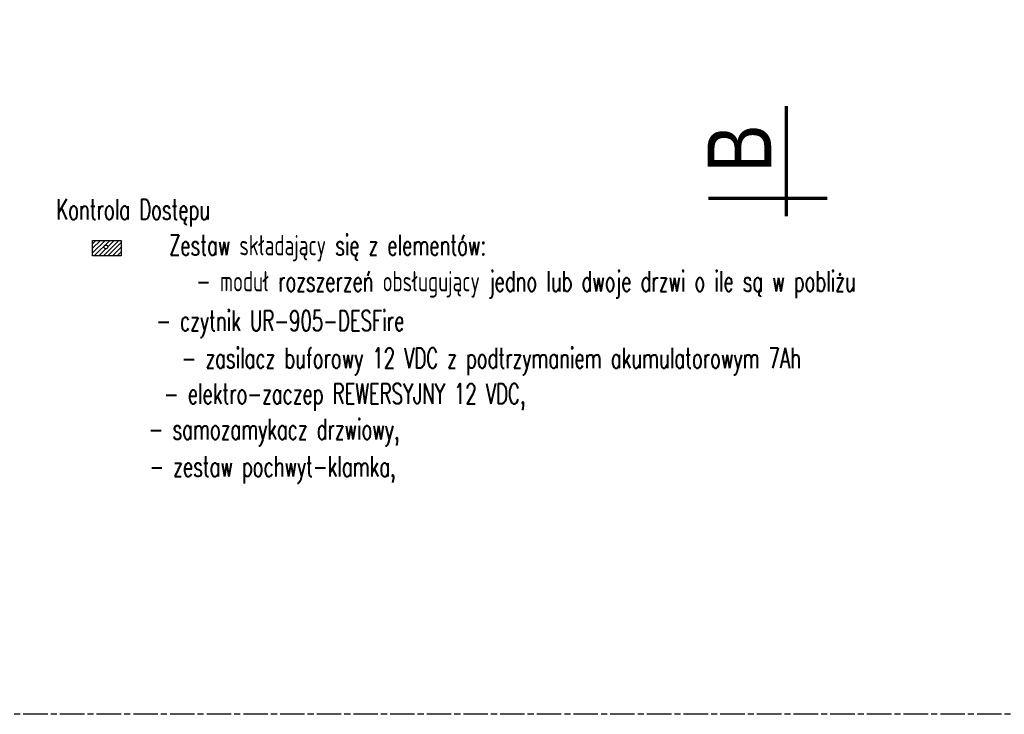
# Model space of a CAD drawing. Header units: millimetres. Extents: x 282377 to 1404227, y -783705 to 1038705.
# Tile 88 of 243: x 380505 to 381471, y 6411 to 7093. Entities that reach past the tile are written whole.
import ezdxf
from ezdxf.enums import TextEntityAlignment as Align

# ---------------------------------------------------------------- set-up
doc = ezdxf.new("R2010")
doc.units = ezdxf.units.MM
doc.linetypes.add('ACAD_ISO08W100', pattern=[36, 24, -3, 6, -3])
doc.layers.add('!!ELEKTRYKA', color=7, linetype='Continuous')
doc.layers.add('Opis_pom', color=7, linetype='Continuous')
doc.layers.add('BA_txs', color=2, linetype='Continuous', lineweight=18)
doc.layers.add('PG_WIDOKOWE_CIENKIE', color=7, linetype='Continuous', lineweight=18)
doc.styles.add('BIKTS', font='bikromsw.shx', dxfattribs={"width": 0.85})
doc.styles.add('SIMPLEX30', font='simplex.shx', dxfattribs={"width": 0.8, "height": 30})

msp = doc.modelspace()

# ---------------------------------------------------------------- hatches: boundary and pattern name
at = {"layer": '!!ELEKTRYKA'}
h = msp.add_hatch(dxfattribs=at)
h.set_pattern_fill('ANSI31', color=6)
h.set_pattern_definition([(45, (328368.27, 41324.6064), (-2.24506403, 2.24506403), [])])
h.paths.add_polyline_path([(380589.31, 6876.4), (380589.31, 6871.74, -0.414214), (380591.16, 6869.89, -1), (380587.45, 6869.89, -0.414214), (380589.31, 6871.74), (380589.31, 6876.4), (380582.62, 6876.4), (380582.62, 6861.29), (380604.33, 6861.29), (380604.33, 6876.4)])
h.paths.add_polyline_path([(380582.62, 6876.4), (380576.26, 6876.4), (380576.26, 6861.29), (380582.62, 6861.29)])

# ---------------------------------------------------------------- linework, layer by layer
at = {"layer": '!!ELEKTRYKA', "color": 7, "linetype": 'ACAD_ISO08W100', "lineweight": -3}
msp.add_lwpolyline([(379654.24, 10471.12), (383484.23, 10471.12), (383484.23, 6411.25), (379654.24, 6411.25)], close=True, dxfattribs=at)
at = {"layer": '!!ELEKTRYKA', "color": 6}
msp.add_lwpolyline([(380576.26, 6876.4), (380604.33, 6876.4), (380604.33, 6861.29), (380576.26, 6861.29)], close=True, dxfattribs=at)
at = {"layer": '!!ELEKTRYKA', "color": 6, "linetype": 'ACAD_ISO08W100', "lineweight": -3}
msp.add_lwpolyline([(380576.27, 6876.12), (380604.21, 6876.12), (380604.21, 6861.31), (380576.27, 6861.31)], close=True, dxfattribs=at)
at = {"layer": '!!ELEKTRYKA', "color": 6}
msp.add_circle((380589.31, 6869.89), 1.85, dxfattribs=at)
at = {"layer": 'PG_WIDOKOWE_CIENKIE', "color": 252, "lineweight": 70}
for p, q in [((381257.25, 6900.17), (381257.25, 7008.17)), ((381180.75, 6917.67), (381297.25, 6917.67))]:
    msp.add_line(p, q, dxfattribs=at)

# ---------------------------------------------------------------- texts
at = {"layer": 'BA_txs', "color": 252, "style": 'BIKTS', "width": 0.85}
msp.add_text('B', height=62.5, rotation=90, dxfattribs=at).set_placement((381242.25, 6942.76))
at = {"layer": 'Opis_pom', "color": 0, "style": 'SIMPLEX30', "width": 0.65}
for s, p in [('Kontrola Dostępu', (380616.08, 6906.73, 51.17)), ('Zestaw składający się z elementów: ', (380811.32, 6871.72, 51.17)), ('- moduł rozszerzeń obsługujący jedno lub dwoje drzwi o ile są w pobliżu', (381001.52, 6836.33, 51.17)), ('- czytnik UR-905-DESFire', (380760.42, 6797.51, 51.17)), ('- zasilacz buforowy 12 VDC z podtrzymaniem akumulatorowym 7Ah', (380967.53, 6760.86, 51.17)), ('- elektro-zaczep REWERSYJNY 12 VDC, ', (380828.16, 6725.88, 51.17)), ('- samozamykacz drzwiowy,', (380754.36, 6691.08, 51.17)), ('- zestaw pochwyt-klamka,', (380752.9, 6654.49, 51.17))]:
    msp.add_text(s, height=20, dxfattribs=at).set_placement(p, align=Align.MIDDLE_CENTER)

doc.saveas('drawing.dxf')
